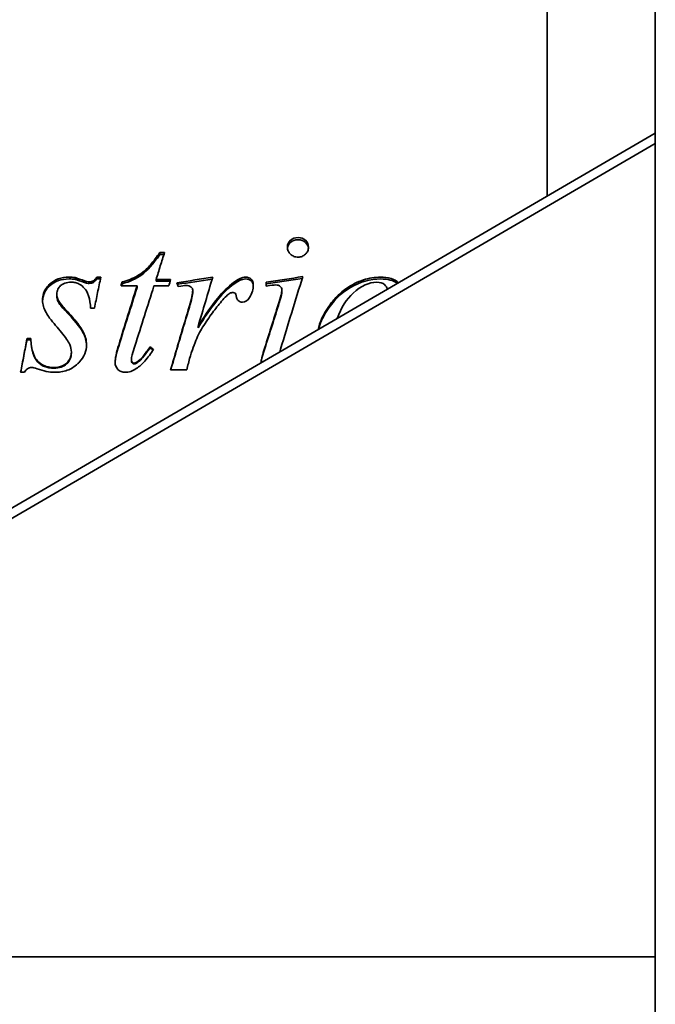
# Model space of a CAD drawing. Header units: millimetres. Extents: x 362 to 898, y 159 to 732.
# Tile 6 of 8: x 570 to 682, y 381 to 554. Entities that reach past the tile are written whole.
import ezdxf

# ---------------------------------------------------------------- set-up
doc = ezdxf.new("R2010")
doc.units = ezdxf.units.MM
doc.header["$LTSCALE"] = 3
doc.layers.add('Krawędzie widoczne(ISO)', color=7, linetype='Continuous', lineweight=35, true_color=0x262659)

msp = doc.modelspace()

# ---------------------------------------------------------------- linework, layer by layer
at = {"layer": 'Krawędzie widoczne(ISO)'}
for p, q in [((681.75, 158.5), (681.75, 732.5)), ((662.75, 570), (662.75, 522.55)), ((681.75, 533.61), (454.56, 401.33)), ((454.56, 399.51), (681.75, 531.78)), ((594.8, 512.66), (595.62, 512.66)), ((594.8, 512.3), (594.8, 512.66)), ((594.8, 512.3), (595.5, 512.3)), ((579.93, 507.94), (579.93, 508.25)), ((583.73, 508.33), (584.43, 508.33)), ((583.73, 508.02), (583.73, 508.33)), ((583.73, 508.02), (584.36, 508.02)), ((594.13, 507.92), (596.68, 507.92)), ((594.13, 507.62), (594.13, 507.92)), ((590.8, 506.79), (587.98, 506.79)), ((588.16, 507.19), (588.16, 507.49)), ((590.8, 506.5), (590.8, 506.79)), ((596.37, 506.79), (593.76, 506.79)), ((594.13, 507.62), (596.6, 507.62)), ((613.45, 507.45), (613.45, 506.77)), ((636.11, 507.49), (636.11, 507.49)), ((576.71, 505.12), (576.71, 505.4)), ((600.56, 505.76), (600.56, 506.05)), ((616.21, 505.8), (616.21, 506.09)), ((583.3, 502.9), (582.63, 502.9)), ((601.5, 499.47), (601.5, 499.67)), ((622.78, 499.73), (622.78, 499.73)), ((571.48, 497.55), (572.15, 497.55)), ((571.48, 497.37), (571.48, 497.55)), ((572.15, 497.37), (572.15, 497.55)), ((571.48, 497.37), (572.15, 497.37)), ((593.09, 495.94), (593.09, 496.1)), ((579.26, 495.02), (579.26, 495.18)), ((589.8, 493.72), (589.8, 493.87)), ((591.33, 493.72), (591.33, 493.87)), ((612.65, 493.83), (612.65, 493.83)), ((571.03, 491.64), (570.35, 491.64)), ((599.5, 492.06), (596.68, 492.06)), ((681.75, 389.12), (452.75, 389.12))]:
    msp.add_line(p, q, dxfattribs=at)
for centre, major_axis, ratio, start_param, end_param in [((596.53, 479.77), (-22.2, -89.91), 0.074587, 4.412384, 4.425597), ((600.92, -524.64), (3353.89, 569.56), 0.299604, 1.519021, 1.520901), ((600.92, -536.36), (3392.09, 569.41), 0.299691, 1.519631, 1.521429), ((616.67, -567.95), (3483.86, 580.58), 0.300855, 1.519779, 1.521623), ((616.67, -580.18), (3523.57, 580.44), 0.30094, 1.52038, 1.522175), ((588.07, 479.9), (21.42, 89.7), 0.07165, 1.275243, 1.283461), ((588.07, 479.88), (21.44, 88.73), 0.072435, 1.275435, 1.280204), ((597.89, 478.12), (-32.26, 92.83), 0.100535, 4.990324, 4.997622), ((593.39, 454.75), (199.17, -148.11), 0.133626, 1.668306, 1.671368), ((593.39, 454.44), (200.7, -147.52), 0.134164, 1.66794, 1.670614)]:
    msp.add_ellipse(centre, major_axis=major_axis, ratio=ratio, start_param=start_param, end_param=end_param, dxfattribs=at)
for points, knots in [([(617.19, 513.59), (617.19, 514.07), (617.36, 514.48), (617.72, 514.8), (618.07, 515.13), (618.52, 515.29), (619.05, 515.29)], [0, 0, 0, 0, 1, 1, 1, 2, 2, 2, 2]), ([(617.2, 513.41), (617.24, 513.8), (617.41, 514.14), (618.07, 514.74), (618.52, 514.9), (619.05, 514.9)], [0.132226, 0.132226, 0.132226, 0.132226, 1, 1, 2, 2, 2, 2]), ([(619.05, 515.29), (619.56, 515.29), (620, 515.13), (620.35, 514.8), (620.71, 514.48), (620.88, 514.07), (620.88, 513.59)], [0, 0, 0, 0, 1, 1, 1, 2, 2, 2, 2]), ([(619.05, 514.9), (619.56, 514.9), (620, 514.74), (620.66, 514.14), (620.83, 513.8), (620.88, 513.41)], [0, 0, 0, 0, 1, 1, 1.867774, 1.867774, 1.867774, 1.867774]), ([(619.05, 511.86), (618.8, 511.86), (618.56, 511.9), (618.1, 512.07), (617.9, 512.2), (617.55, 512.53), (617.42, 512.71), (617.23, 513.14), (617.19, 513.36), (617.19, 513.59)], [-0.2959855, -0.2959855, -0.2959855, -0.2959855, -0.2217486, -0.2217486, -0.1479944, -0.1479944, -0.0742389, -0.0742389, 0, 0, 0, 0]), ([(620.88, 513.59), (620.88, 513.36), (620.84, 513.14), (620.64, 512.67), (620.47, 512.49), (620.17, 512.2), (619.97, 512.07), (619.52, 511.9), (619.29, 511.86), (619.05, 511.86)], [-0.2478352, -0.2478352, -0.2478352, -0.2478352, -0.2014673, -0.2014673, -0.1460373, -0.1460373, -0.0727986, -0.0727986, 0, 0, 0, 0]), ([(588.16, 507.49), (589.11, 507.74), (590.03, 508.09), (591.23, 508.79), (591.48, 508.97), (592.16, 509.47), (592.68, 509.99), (593.72, 511.17), (594.29, 511.93), (594.8, 512.66)], [-0.6598822, -0.6598822, -0.6598822, -0.6598822, -0.5396087, -0.5396087, -0.4881491, -0.4881491, -0.2812352, -0.2812352, 0, 0, 0, 0]), ([(588.16, 507.19), (589.53, 507.54), (590.68, 508.06), (592.56, 509.44), (593.62, 510.63), (594.8, 512.3)], [0, 0, 0, 0, 1, 1, 2, 2, 2, 2]), ([(595.62, 512.66), (595.37, 511.88), (595.12, 511.09), (594.62, 509.51), (594.38, 508.72), (594.13, 507.92)], [-0.5242259, -0.5242259, -0.5242259, -0.5242259, -0.2621129, -0.2621129, 0, 0, 0, 0]), ([(574.21, 504.26), (574.21, 504.67), (574.27, 505.08), (574.52, 505.86), (574.71, 506.21), (575.15, 506.8), (575.35, 507.01), (575.93, 507.53), (576.41, 507.82), (577.56, 508.24), (578.2, 508.33), (578.85, 508.33)], [-0.599277, -0.599277, -0.599277, -0.599277, -0.5158373, -0.5158373, -0.4345819, -0.4345819, -0.3684604, -0.3684604, -0.1948749, -0.1948749, 0, 0, 0, 0]), ([(574.22, 504.13), (574.25, 505.2), (574.68, 506.11), (576.38, 507.63), (577.49, 508.02), (578.85, 508.02)], [0.040257, 0.040257, 0.040257, 0.040257, 1, 1, 2, 2, 2, 2]), ([(579.93, 508.25), (580.1, 508.21), (580.49, 508.08), (581.13, 507.85), (581.76, 507.63), (582.19, 507.51), (582.4, 507.51)], [0, 0, 0, 0, 1, 1, 1, 2, 2, 2, 2]), ([(579.93, 507.94), (580.1, 507.91), (580.49, 507.77), (581.76, 507.33), (582.19, 507.21), (582.4, 507.21)], [0, 0, 0, 0, 1, 1, 2, 2, 2, 2]), ([(582.4, 507.51), (582.53, 507.51), (582.66, 507.53), (582.91, 507.6), (583.03, 507.65), (583.25, 507.79), (583.36, 507.88), (583.56, 508.08), (583.65, 508.2), (583.73, 508.33)], [-0.1660879, -0.1660879, -0.1660879, -0.1660879, -0.1271863, -0.1271863, -0.0884327, -0.0884327, -0.0468813, -0.0468813, 0, 0, 0, 0]), ([(584.43, 508.33), (584.24, 507.43), (584.05, 506.53), (583.68, 504.72), (583.49, 503.81), (583.3, 502.9)], [-0.5769785, -0.5769785, -0.5769785, -0.5769785, -0.2884893, -0.2884893, 0, 0, 0, 0]), ([(607.4, 507.14), (607.82, 507.47), (608.3, 507.8), (608.96, 508.12), (609.15, 508.2), (609.51, 508.3), (609.68, 508.33), (609.85, 508.33)], [-0.2735842, -0.2735842, -0.2735842, -0.2735842, -0.112933, -0.112933, -0.0511289, -0.0511289, 0, 0, 0, 0]), ([(609.85, 508.33), (610.26, 508.33), (610.59, 508.22), (610.83, 507.99), (611.06, 507.76), (611.18, 507.43), (611.18, 506.99)], [0, 0, 0, 0, 1, 1, 1, 2, 2, 2, 2]), ([(609.85, 508.02), (610.26, 508.02), (610.59, 507.91), (611.04, 507.48), (611.16, 507.19), (611.18, 506.82)], [0, 0, 0, 0, 1, 1, 1.90236, 1.90236, 1.90236, 1.90236]), ([(622.55, 499.14), (622.63, 499.46), (622.72, 499.77), (623.24, 501.26), (623.83, 502.31), (624.87, 503.82), (625.35, 504.42), (626.43, 505.51), (627, 505.99), (628.43, 506.97), (629.42, 507.49), (631.49, 508.17), (632.5, 508.33), (633.53, 508.33)], [-1.679966, -1.679966, -1.679966, -1.679966, -1.579364, -1.579364, -1.201673, -1.201673, -0.925101, -0.925101, -0.658763, -0.658763, -0.309066, -0.309066, 0, 0, 0, 0]), ([(622.61, 499.18), (622.89, 500.2), (623.35, 501.23), (625.12, 504.1), (626.54, 505.51), (629.96, 507.52), (631.72, 508.02), (633.53, 508.02)], [0.434522, 0.434522, 0.434522, 0.434522, 1, 1, 2, 2, 3, 3, 3, 3]), ([(633.53, 508.33), (634.14, 508.33), (634.8, 508.27), (635.98, 507.92), (636.29, 507.68), (636.51, 507.5), (636.59, 507.43), (636.67, 507.36)], [-0.3255145, -0.3255145, -0.3255145, -0.3255145, -0.272141, -0.272141, -0.2183752, -0.2183752, -0.1855716, -0.1855716, -0.1855716, -0.1855716]), ([(633.53, 508.02), (634.83, 508.02), (635.8, 507.77), (636.44, 507.26), (636.45, 507.25), (636.46, 507.24)], [0, 0, 0, 0, 1, 1, 1.019972, 1.019972, 1.019972, 1.019972]), ([(579.2, 507.45), (578.83, 507.45), (578.47, 507.41), (577.74, 507.16), (577.5, 506.97), (577.17, 506.68), (577, 506.46), (576.82, 506.09), (576.78, 505.96), (576.72, 505.69), (576.71, 505.54), (576.71, 505.4)], [-0.2676456, -0.2676456, -0.2676456, -0.2676456, -0.2231769, -0.2231769, -0.172716, -0.172716, -0.0879895, -0.0879895, -0.0448222, -0.0448222, 0, 0, 0, 0]), ([(582.63, 502.9), (582.6, 503.61), (582.51, 504.37), (582.04, 505.8), (581.73, 506.19), (581.3, 506.68), (580.98, 506.95), (580.39, 507.24), (580.17, 507.32), (579.69, 507.43), (579.45, 507.45), (579.2, 507.45)], [-0.4108389, -0.4108389, -0.4108389, -0.4108389, -0.3464632, -0.3464632, -0.2745603, -0.2745603, -0.1463465, -0.1463465, -0.0745898, -0.0745898, 0, 0, 0, 0]), ([(601.5, 499.67), (602.45, 501.24), (603.5, 502.82), (605.42, 505.25), (606.38, 506.33), (607.4, 507.14)], [-0.9498036, -0.9498036, -0.9498036, -0.9498036, -0.399647, -0.399647, 0, 0, 0, 0]), ([(616.21, 506.09), (616.21, 506.35), (616.11, 506.56), (615.92, 506.72), (615.73, 506.89), (615.46, 506.97), (615.12, 506.97)], [0, 0, 0, 0, 1, 1, 1, 2, 2, 2, 2]), ([(632.83, 507.45), (631.54, 507.45), (630.17, 506.82), (628.73, 505.54), (627.54, 504.48), (626.61, 503.01), (625.94, 501.11)], [0, 0, 0, 0, 1, 1, 1, 1.821554, 1.821554, 1.821554, 1.821554]), ([(634.71, 506.22), (634.64, 506.52), (634.49, 506.78), (634.25, 507), (633.92, 507.3), (633.45, 507.45), (632.83, 507.45)], [0.302698, 0.302698, 0.302698, 0.302698, 1, 1, 1, 2, 2, 2, 2]), ([(576.71, 505.4), (576.71, 505.21), (576.73, 505.01), (576.83, 504.56), (576.93, 504.37), (577.07, 504.07), (577.23, 503.85), (577.62, 503.35), (577.89, 503.05), (578.14, 502.78)], [-0.2527646, -0.2527646, -0.2527646, -0.2527646, -0.2279497, -0.2279497, -0.1929911, -0.1929911, -0.1118213, -0.1118213, 0, 0, 0, 0]), ([(576.71, 505.12), (576.71, 504.74), (576.79, 504.37), (577.15, 503.67), (577.54, 503.17), (578.14, 502.53)], [0, 0, 0, 0, 1, 1, 2, 2, 2, 2]), ([(599.97, 503.31), (600.13, 503.84), (600.3, 504.43), (600.49, 505.33), (600.56, 505.73), (600.56, 506.05)], [-0.2458917, -0.2458917, -0.2458917, -0.2458917, -0.0994714, -0.0994714, 0, 0, 0, 0]), ([(607.08, 505.5), (606.9, 505.41), (606.69, 505.23), (606.18, 504.75), (605.88, 504.4), (605.63, 504.1)], [-0.2147124, -0.2147124, -0.2147124, -0.2147124, -0.1212156, -0.1212156, 0, 0, 0, 0]), ([(609.28, 503.96), (609, 503.96), (608.76, 504.05), (608.56, 504.23), (608.36, 504.41), (608.23, 504.68), (608.18, 505.05)], [0, 0, 0, 0, 1, 1, 1, 2, 2, 2, 2]), ([(615.61, 503.63), (615.77, 504.14), (615.94, 504.72), (616.14, 505.54), (616.21, 505.89), (616.21, 506.09)], [-0.1594245, -0.1594245, -0.1594245, -0.1594245, -0.0630118, -0.0630118, 0, 0, 0, 0]), ([(578.97, 496.51), (578.82, 496.82), (578.61, 497.15), (578.15, 497.83), (577.85, 498.23), (576.82, 499.51), (576.12, 500.26), (575.23, 501.46), (575, 501.8), (574.57, 502.54), (574.45, 502.88), (574.26, 503.54), (574.21, 503.9), (574.21, 504.26)], [-0.6793903, -0.6793903, -0.6793903, -0.6793903, -0.6105087, -0.6105087, -0.5169374, -0.5169374, -0.2860272, -0.2860272, -0.2127057, -0.2127057, -0.1122192, -0.1122192, 0, 0, 0, 0]), ([(578.14, 502.78), (578.8, 502.08), (579.51, 501.29), (580.86, 499.62), (581.13, 499.13), (581.45, 498.53), (581.64, 498.11), (581.87, 497.28), (581.93, 496.87), (581.93, 496.47)], [-0.3868061, -0.3868061, -0.3868061, -0.3868061, -0.3316134, -0.3316134, -0.2632902, -0.2632902, -0.1240444, -0.1240444, 0, 0, 0, 0]), ([(605.63, 504.1), (605.07, 503.47), (604.53, 502.78), (603.43, 501.28), (602.85, 500.42), (602.3, 499.55)], [-0.5713813, -0.5713813, -0.5713813, -0.5713813, -0.3116805, -0.3116805, 0, 0, 0, 0]), ([(578.14, 502.53), (579.74, 500.86), (580.78, 499.59), (581.69, 497.91), (581.92, 497.12), (581.93, 496.38)], [0, 0, 0, 0, 1, 1, 1.964095, 1.964095, 1.964095, 1.964095]), ([(602.3, 499.55), (602.03, 499.14), (601.79, 498.72), (601.35, 497.81), (601.15, 497.34), (600.97, 496.85)], [-0.3066452, -0.3066452, -0.3066452, -0.3066452, -0.1577331, -0.1577331, 0, 0, 0, 0]), ([(570.35, 491.64), (570.54, 492.63), (570.73, 493.62), (571.1, 495.59), (571.29, 496.57), (571.48, 497.55)], [-0.6090958, -0.6090958, -0.6090958, -0.6090958, -0.3045479, -0.3045479, 0, 0, 0, 0]), ([(572.15, 497.55), (572.18, 496.68), (572.29, 495.72), (572.85, 494.18), (573.16, 493.81), (573.62, 493.31), (573.99, 493.04), (574.67, 492.72), (574.95, 492.64), (575.55, 492.52), (575.87, 492.49), (576.19, 492.49)], [-0.4701538, -0.4701538, -0.4701538, -0.4701538, -0.3910133, -0.3910133, -0.3223964, -0.3223964, -0.184595, -0.184595, -0.096067, -0.096067, 0, 0, 0, 0]), ([(572.15, 497.37), (572.22, 495.56), (572.61, 494.26), (574.02, 492.74), (574.98, 492.36), (576.19, 492.36)], [0, 0, 0, 0, 1, 1, 2, 2, 2, 2]), ([(581.93, 496.47), (581.93, 495.92), (581.84, 495.4), (581.42, 494.37), (581.1, 493.9), (580.56, 493.32), (580.43, 493.19), (579.82, 492.62), (579.22, 492.25), (577.82, 491.75), (577.06, 491.64), (576.3, 491.64)], [-0.6495812, -0.6495812, -0.6495812, -0.6495812, -0.5665357, -0.5665357, -0.4804172, -0.4804172, -0.4453517, -0.4453517, -0.2299928, -0.2299928, 0, 0, 0, 0]), ([(586.94, 493.42), (586.94, 493.82), (587.02, 494.28), (587.22, 495.25), (587.39, 495.86), (587.57, 496.43)], [-0.2995238, -0.2995238, -0.2995238, -0.2995238, -0.179453, -0.179453, 0, 0, 0, 0]), ([(590.41, 496.25), (590.25, 495.77), (590.07, 495.21), (589.86, 494.4), (589.8, 494.07), (589.8, 493.87)], [-0.1518408, -0.1518408, -0.1518408, -0.1518408, -0.0627732, -0.0627732, 0, 0, 0, 0]), ([(591.33, 493.87), (591.48, 494.01), (591.73, 494.31), (592.32, 495.07), (592.73, 495.61), (593.09, 496.1)], [-0.3038949, -0.3038949, -0.3038949, -0.3038949, -0.1852979, -0.1852979, 0, 0, 0, 0]), ([(600.97, 496.85), (600.76, 496.29), (600.55, 495.72), (600.29, 494.99), (600.14, 494.57), (600.09, 494.37)], [-0.2140624, -0.2140624, -0.2140624, -0.2140624, -0.0620898, -0.0620898, 0, 0, 0, 0]), ([(576.19, 492.49), (576.65, 492.49), (577.1, 492.55), (577.99, 492.88), (578.28, 493.13), (578.69, 493.51), (578.9, 493.79), (579.11, 494.28), (579.17, 494.45), (579.24, 494.81), (579.26, 494.99), (579.26, 495.18)], [-0.3362079, -0.3362079, -0.3362079, -0.3362079, -0.2798545, -0.2798545, -0.2177379, -0.2177379, -0.1110778, -0.1110778, -0.0567085, -0.0567085, 0, 0, 0, 0]), ([(576.19, 492.36), (577.13, 492.36), (577.88, 492.62), (578.98, 493.65), (579.26, 494.28), (579.26, 495.02)], [0, 0, 0, 0, 1, 1, 2, 2, 2, 2]), ([(593.7, 495.66), (593.23, 494.96), (592.71, 494.24), (591.71, 493.12), (591.2, 492.65), (590.66, 492.29)], [-0.4527083, -0.4527083, -0.4527083, -0.4527083, -0.1966755, -0.1966755, 0, 0, 0, 0]), ([(600.09, 494.37), (599.99, 493.99), (599.89, 493.6), (599.7, 492.83), (599.6, 492.45), (599.5, 492.06)], [-0.2402706, -0.2402706, -0.2402706, -0.2402706, -0.1201353, -0.1201353, 0, 0, 0, 0]), ([(612.55, 493.32), (612.57, 493.56), (612.62, 493.85), (612.77, 494.55), (612.91, 495.03), (613.04, 495.46)], [-0.2179638, -0.2179638, -0.2179638, -0.2179638, -0.1367458, -0.1367458, 0, 0, 0, 0]), ([(572.29, 492.49), (572.16, 492.49), (572.03, 492.47), (571.78, 492.4), (571.66, 492.35), (571.45, 492.2), (571.35, 492.11), (571.17, 491.9), (571.09, 491.77), (571.03, 491.64)], [-0.1626542, -0.1626542, -0.1626542, -0.1626542, -0.122681, -0.122681, -0.0844246, -0.0844246, -0.0445546, -0.0445546, 0, 0, 0, 0]), ([(588.69, 491.64), (588.18, 491.64), (587.76, 491.8), (587.43, 492.13), (587.1, 492.47), (586.94, 492.89), (586.94, 493.42)], [0, 0, 0, 0, 1, 1, 1, 2, 2, 2, 2]), ([(589.8, 493.87), (589.8, 493.68), (589.84, 493.53), (589.93, 493.42), (590.02, 493.31), (590.12, 493.26), (590.25, 493.26)], [0, 0, 0, 0, 1, 1, 1, 2, 2, 2, 2]), ([(589.8, 493.72), (589.8, 493.63), (589.81, 493.54), (589.86, 493.39), (589.89, 493.33), (589.95, 493.26), (589.99, 493.21), (590.09, 493.15), (590.12, 493.14), (590.18, 493.13), (590.21, 493.12), (590.25, 493.12)], [-0.1787259, -0.1787259, -0.1787259, -0.1787259, -0.0998681, -0.0998681, -0.0431744, -0.0431744, -0.0194979, -0.0194979, -0.00981, -0.00981, 0, 0, 0, 0])]:
    msp.add_open_spline(points, degree=3, knots=knots, dxfattribs=at)
for points in [[(578.85, 508.33), (579.24, 508.33), (579.61, 508.3), (579.93, 508.25)], [(578.85, 508.02), (579.24, 508.02), (579.61, 508), (579.93, 507.94)], [(582.4, 507.21), (582.94, 507.21), (583.38, 507.48), (583.73, 508.02)], [(604.07, 508.33), (603.22, 505.49), (602.36, 502.6), (601.5, 499.67)], [(607.4, 506.85), (608.41, 507.63), (609.23, 508.02), (609.85, 508.02)], [(619.88, 508.43), (618.58, 504.28), (617.28, 500.03), (615.98, 495.72)], [(587.57, 496.43), (588.65, 499.93), (589.72, 503.39), (590.8, 506.79)], [(587.57, 496.25), (588.65, 499.72), (589.72, 503.14), (590.8, 506.5)], [(593.76, 506.79), (592.64, 503.33), (591.53, 499.81), (590.41, 496.25)], [(599.36, 506.87), (599.11, 506.87), (598.66, 506.82), (598.01, 506.71)], [(600.3, 506.6), (600.05, 506.78), (599.74, 506.87), (599.36, 506.87)], [(600.56, 506.05), (600.56, 506.27), (600.47, 506.45), (600.3, 506.6)], [(601.5, 499.47), (603.68, 503.02), (605.65, 505.46), (607.4, 506.85)], [(611.18, 506.99), (611.18, 506.22), (610.97, 505.48), (610.55, 504.77)], [(615.12, 506.97), (614.85, 506.97), (614.29, 506.9), (613.45, 506.77)], [(599.97, 503.06), (600.36, 504.34), (600.56, 505.24), (600.56, 505.76)], [(607.67, 505.64), (607.45, 505.64), (607.25, 505.59), (607.08, 505.5)], [(608.02, 505.5), (607.92, 505.59), (607.81, 505.64), (607.67, 505.64)], [(608.18, 505.05), (608.15, 505.27), (608.1, 505.42), (608.02, 505.5)], [(610.55, 504.77), (610.26, 504.23), (609.84, 503.96), (609.28, 503.96)], [(615.61, 503.37), (616.01, 504.66), (616.21, 505.47), (616.21, 505.8)], [(596.68, 492.06), (597.78, 495.85), (598.87, 499.61), (599.97, 503.31)], [(596.72, 492.06), (597.8, 495.77), (598.89, 499.45), (599.97, 503.06)], [(613.04, 495.46), (613.9, 498.21), (614.76, 500.94), (615.61, 503.63)], [(613.04, 495.3), (613.9, 498.02), (614.76, 500.71), (615.61, 503.37)], [(570.38, 491.64), (570.74, 493.56), (571.11, 495.47), (571.48, 497.37)], [(579.26, 495.18), (579.26, 495.66), (579.16, 496.1), (578.97, 496.51)], [(586.94, 493.36), (586.95, 494.01), (587.16, 494.98), (587.57, 496.25)], [(591.33, 493.72), (591.59, 493.96), (592.17, 494.7), (593.09, 495.94)], [(612.57, 493.33), (612.61, 493.78), (612.77, 494.44), (613.04, 495.3)], [(615.98, 495.72), (615.94, 495.57), (615.89, 495.4), (615.84, 495.23)], [(573.23, 492.27), (572.82, 492.41), (572.51, 492.49), (572.29, 492.49)], [(590.25, 493.26), (590.52, 493.26), (590.88, 493.46), (591.33, 493.87)], [(590.25, 493.12), (590.52, 493.12), (590.88, 493.32), (591.33, 493.72)], [(576.3, 491.64), (575.41, 491.64), (574.39, 491.85), (573.23, 492.27)], [(590.66, 492.29), (590.02, 491.85), (589.36, 491.64), (588.69, 491.64)]]:
    msp.add_open_spline(points, degree=3, dxfattribs=at)

doc.saveas('drawing.dxf')
